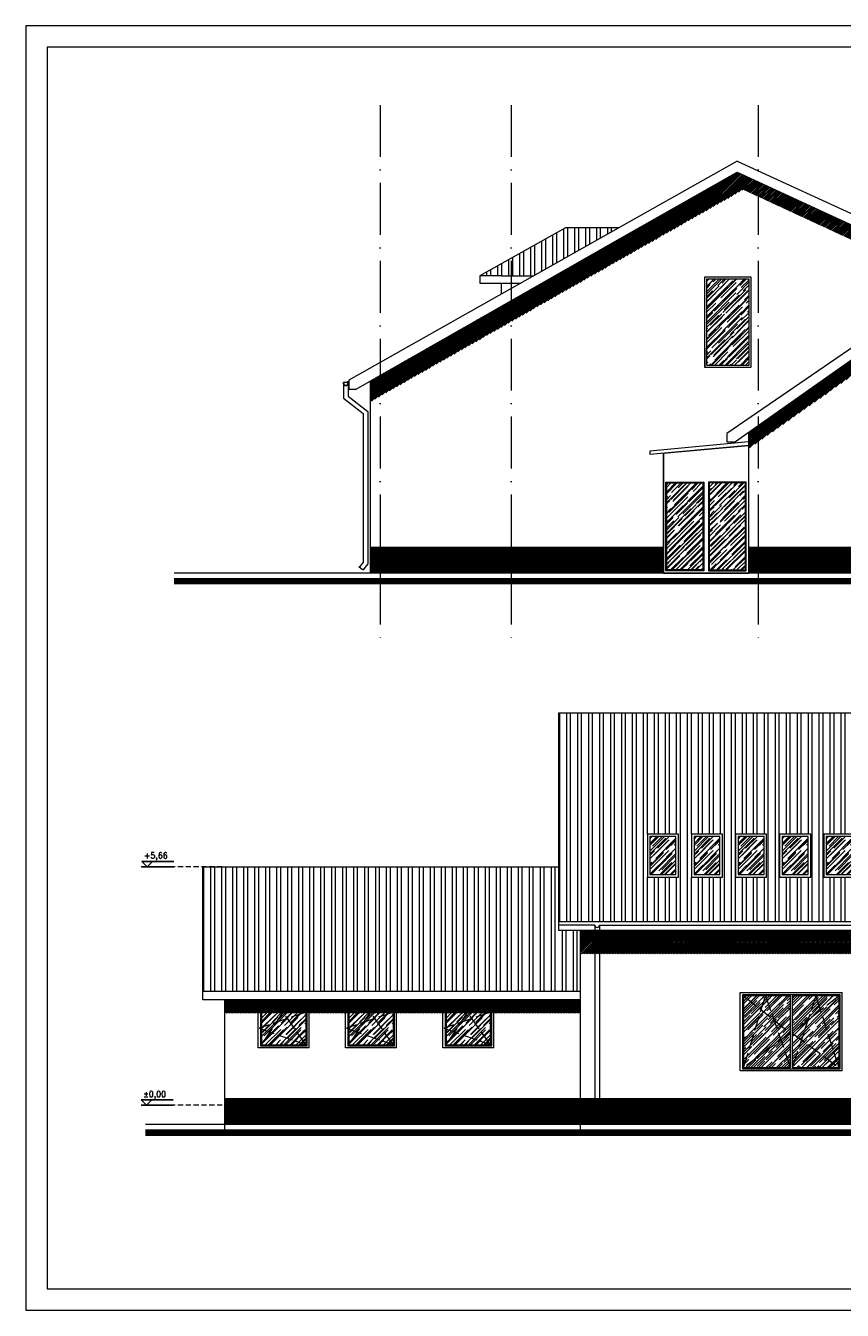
# Model space of a CAD drawing. Header units: millimetres. Extents: x -37273 to 136949, y -1495242345 to -598.
# Tile 49 of 53: x 57063 to 58952, y -14464 to -11494. Entities that reach past the tile are written whole.
import ezdxf

# ---------------------------------------------------------------- set-up
doc = ezdxf.new("R2010")
doc.units = ezdxf.units.MM
for name, pattern in [('ACAD_ISO02W100', [15, 12, -3]), ('ACAD_ISO10W100', [18, 12, -3, 0, -3]), ('HIDDEN', [9.525, 6.35, -3.175])]:
    doc.linetypes.add(name, pattern=pattern)
for name, color, linetype in [('cień1', 250, 'Continuous'), ('okna 1', 251, 'Continuous'), ('OPISY', 4, 'Continuous'), ('ściana', 7, 'Continuous')]:
    doc.layers.add(name, color=color, linetype=linetype)
for name, color, linetype, lineweight in [('DIM', 15, 'Continuous', 5), ('urządzenia', 252, 'Continuous', 0), ('wymiarowannie', 253, 'Continuous', 5)]:
    doc.layers.add(name, color=color, linetype=linetype, lineweight=lineweight)
doc.styles.add('ROMANS', font='romans.shx')
pattern_1 = [(45, (87012.735, -5630.791), (10.560781, 28.162083), [186.69, -24.892, 62.23, -12.446]), (45, (87020.04, -5614.686), (-20.505517, 2.904215), [37.338, -4.10718, 74.676, -9.3345]), (45, (87009.655, -5618.91), (39.866949, 51.6598214), [99.568, -17.4244, 49.784, -12.446])]

# ---------------------------------------------------------------- blocks, each defined once
blk = doc.blocks.new('rynna150')
for p, q in [((-16.5, -6.9), (-16.5, -5.7)), ((-16.5, -5.7), (-16, -5.7)), ((-16, -6.9), (-16, -5.7)), ((-15.8, -6.9), (-16, -6.9)), ((-15.8, -5.7), (-15.8, -6.9)), ((-15.6, -6.9), (-15.6, -5.7)), ((-15.6, -9.4), (-15.6, -7)), ((-14.5, -6.2), (-15.3, -5.5)), ((-15.1, -6.9), (-15, -7)), ((-3.1, -4.7), (-14.5, -4.7)), ((-3.1, -2.1), (-3.1, -9.1)), ((-2, -8.6), (-2.8, -9.3)), ((-2, -5), (-1.2, -4.3)), ((-1.5, -5.8), (-1.5, -5.8)), ((-1, -6.9), (-1, -4.5)), ((-1, -7), (-1, -9.4)), ((-0.7, -4.5), (-0.7, -6.5)), ((-0.7, -6.5), (-0.6, -6.5)), ((-0.6, -7.5), (-0.6, -0.8)), ((0, -6.9), (0, -0.5))]:
    blk.add_line(p, q)
at = {"linetype": 'HIDDEN', "ltscale": 0.05}
for p, q in [((-16, -6.4), (-16.5, -6.4)), ((-16, -6.6), (-16.5, -6.6)), ((-0.6, -5.5), (0, -5.5)), ((-0.6, -5.8), (0, -5.8))]:
    blk.add_line(p, q, dxfattribs=at)
for centre, radius, start, end in [((-16.5, -6.5), 0.318, 90, 270), ((-8.3, -6.9), 8.26, 180, 0), ((-14.9, -5.7), 1.05, 291.9996, 180), ((-8.3, -6.9), 7.7, 180, 0), ((-14.9, -5.7), 0.891, 288.0434, 180), ((-14.9, -5.7), 0.648, 308.41, 180), ((-8.3, -6.9), 7.29, 180, 0), ((-2.4, -9.1), 0.648, 180, 51.59), ((-1.6, -4.5), 1.05, 0, 248.0004), ((-1.6, -4.5), 0.891, 0, 251.9566), ((-1.6, -4.5), 0.648, 0, 231.59), ((0.2, -5.1), 0.318, 270, 90)]:
    blk.add_arc(centre, radius, start, end)
for points in [[(-14.6, -6.5), (-14.9, -6.7), (-15.1, -6.9)], [(-14.5, -6.7), (-14.7, -6.8), (-15, -7)], [(-2, -5.5), (-1.8, -5.6), (-1.6, -5.8)], [(-1.9, -5.4), (-1.7, -5.5), (-1.5, -5.8)]]:
    blk.add_spline(points, degree=3)

msp = doc.modelspace()

# ---------------------------------------------------------------- hatches: boundary and pattern name
at = {"layer": 'cień1', "ltscale": 3}
h = msp.add_hatch(dxfattribs=at)
h.set_pattern_fill('ANSI31', color=250, scale=0.8, angle=180)
h.set_pattern_definition([(225, (101013.4647, -5379.8711), (1.79605122, -1.79605122), [])])
h.paths.add_polyline_path([(58757.43, -11854.36), (58757.43, -11888.67), (59391.43, -12181.93), (59391.43, -12147.62)])
h.paths.add_polyline_path([(58186.43, -12129.4), (58186.43, -12177.65), (58452.07, -12026.62), (58722.85, -11872.67), (58757.43, -11888.67), (58757.43, -11854.36), (58709.33, -11832.11), (58438.55, -11986.06)])
h.paths.add_polyline_path([(57883.43, -12301.67), (57883.43, -12349.92), (58186.43, -12177.65), (58186.43, -12129.4)])
h.paths.add_polyline_path([(59455.43, -12211.53), (59692.43, -12321.16), (59692.43, -12286.85), (59455.43, -12177.23)])
h.paths.add_polyline_path([(59391.43, -12147.62), (59391.43, -12181.93), (59455.43, -12211.53), (59455.43, -12177.23), (59413.93, -12158.03)])
h.paths.add_polyline_path([(57860.93, -12314.46), (57860.93, -12362.71), (57883.43, -12349.92), (57883.43, -12301.67)])
h.paths.add_polyline_path([(59692.43, -12321.16), (59714.93, -12331.57), (59714.93, -12297.26), (59692.43, -12286.85)])
h = msp.add_hatch(dxfattribs=at)
h.set_pattern_fill('ANSI31', color=250, scale=0.8, angle=180)
h.set_pattern_definition([(225, (101909.9647, -5478.3967), (1.79605122, -1.79605122), [])])
h.paths.add_polyline_path([(58757.43, -12419.08), (58757.43, -12455.89), (59113.89, -12204.66), (59391.43, -12400.27), (59391.43, -12373.97), (59106.43, -12173.11)])
h.paths.add_polyline_path([(59391.43, -12373.97), (59391.43, -12400.27), (59455.43, -12445.38), (59455.43, -12419.08)])
h.paths.add_polyline_path([(59455.43, -12419.08), (59455.43, -12445.38), (59477.93, -12461.24), (59477.93, -12434.94)])
h = msp.add_hatch(dxfattribs=at)
h.set_pattern_fill('ANSI31', color=250, scale=0.8, angle=180)
h.set_pattern_definition([(225, (101887.4647, -5488.9088), (1.79605122, -1.79605122), [])])
h.paths.add_polyline_path([(58734.93, -12455.93), (58734.93, -12434.94), (58757.43, -12419.08), (58757.43, -12455.89), (58734.93, -12471.75)])
h = msp.add_hatch(dxfattribs=at)
h.set_pattern_fill('ANSI31', color=251, scale=0.8)
h.set_pattern_definition([(45, (96293.7018, -7066.2583), (-1.79605122, 1.79605122), [])])
h.paths.add_polyline_path([(59391.43, -12759.11), (59391.43, -12699.11), (58757.43, -12699.11), (58757.43, -12759.11)])
h.paths.add_polyline_path([(58538.93, -12759.11), (58538.93, -12699.11), (58186.43, -12699.11), (58186.43, -12759.11)])
h.paths.add_polyline_path([(58186.43, -12759.11), (58186.43, -12699.11), (57883.43, -12699.11), (57883.43, -12759.11)])
h.paths.add_polyline_path([(59692.43, -12759.11), (59692.43, -12699.11), (59477.93, -12699.11), (59477.93, -12759.11)])
h.paths.add_polyline_path([(59455.43, -12759.11), (59455.43, -12699.11), (59391.43, -12699.11), (59391.43, -12759.11)])
h.paths.add_polyline_path([(58757.43, -12759.11), (58757.43, -12699.11), (58734.93, -12699.11), (58734.93, -12759.11)])
h.paths.add_polyline_path([(59477.93, -12759.11), (59477.93, -12699.11), (59455.43, -12699.11), (59455.43, -12759.11)])
h.paths.add_polyline_path([(59714.93, -12759.11), (59714.93, -12699.11), (59692.43, -12699.11), (59692.43, -12759.11)])
h.paths.add_polyline_path([(57883.43, -12759.11), (57883.43, -12699.11), (57860.93, -12699.11), (57860.93, -12759.11)])
h = msp.add_hatch(dxfattribs=at)
h.set_pattern_fill('ANSI31', color=250, scale=0.8)
h.set_pattern_definition([(45, (105663.277, -7917.0584), (-1.79605122, 1.79605122), [])])
h.paths.add_polyline_path([(58346.19, -13639.62), (58346.19, -13585.89), (59796.19, -13585.89), (59796.19, -13639.12)])
h.paths.add_polyline_path([(59796.19, -13660), (59796.19, -13697.21), (60206.19, -13697.21), (60206.19, -13660)])
h = msp.add_hatch(dxfattribs=at)
h.set_pattern_fill('ANSI31', color=250, scale=0.8)
h.set_pattern_definition([(45, (96026.5803, -14351.9317), (-1.79605122, 1.79605122), [])])
h.paths.add_polyline_path([(57523.19, -13776.83), (58346.19, -13776.83), (58346.19, -13745.91), (57523.19, -13745.91)])
h = msp.add_hatch(dxfattribs=at)
h.set_pattern_fill('ANSI31', color=251, scale=0.8)
h.set_pattern_definition([(45, (95955.963, -8341.244), (-1.79605122, 1.79605122), [])])
h.paths.add_polyline_path([(60206.19, -14034.1), (60206.19, -13974.1), (58346.19, -13974.1), (58346.19, -14034.1)])
h.paths.add_polyline_path([(58346.19, -14034.1), (58346.19, -13974.1), (57523.19, -13974.1), (57523.19, -14034.1)])
h.paths.add_polyline_path([(61023.19, -14034.1), (61023.19, -13974.1), (60206.19, -13974.1), (60206.19, -14034.1)])
at = {"layer": 'okna 1'}
h = msp.add_hatch(dxfattribs=at)
h.set_pattern_fill('AR-RROOF', color=251, scale=0.49, angle=45)
h.set_pattern_definition([(45, (87105.735, -5296.273), (10.560781, 28.162083), [186.69, -24.892, 62.23, -12.446]), (45, (87113.04, -5280.168), (-20.505517, 2.904215), [37.338, -4.10718, 74.676, -9.3345]), (45, (87102.655, -5284.392), (39.866949, 51.6598214), [99.568, -17.4244, 49.784, -12.446])])
h.paths.add_polyline_path([(58638.93, -12279.11), (58638.93, -12079.11), (58735.93, -12079.11), (58735.93, -12279.11)])
h = msp.add_hatch(dxfattribs=at)
h.set_pattern_fill('AR-RROOF', color=251, scale=0.49, angle=45)
h.set_pattern_definition(pattern_1)
h.paths.add_polyline_path([(58545.93, -12550.93), (58545.93, -12752.11), (58629.48, -12752.11), (58629.47, -12550.93)])
h = msp.add_hatch(dxfattribs=at)
h.set_pattern_fill('AR-RROOF', color=251, scale=0.49, angle=135)
h.set_pattern_definition(pattern_1)
h.paths.add_polyline_path([(58644.38, -12752.11), (58644.4, -12550.93), (58727.93, -12550.93), (58727.93, -12752.11)])
h = msp.add_hatch(dxfattribs=at)
h.set_pattern_fill('AR-RROOF', color=251, scale=0.49, angle=45)
h.set_pattern_definition([(45, (93643.734, -14031.454), (10.560781, 28.162083), [186.69, -24.892, 62.23, -12.446]), (45, (93651.038, -14015.348), (-20.505517, 2.904215), [37.338, -4.10718, 74.676, -9.3345]), (45, (93640.653, -14019.573), (39.866949, 51.6598214), [99.568, -17.4244, 49.784, -12.446])])
h.paths.add_polyline_path([(58507.19, -13456.35), (58507.19, -13368.51), (58567.19, -13368.51), (58567.19, -13456.35)])
h = msp.add_hatch(dxfattribs=at)
h.set_pattern_fill('AR-RROOF', color=251, scale=0.49, angle=45)
h.set_pattern_definition([(45, (93745.734, -14031.454), (10.560781, 28.162083), [186.69, -24.892, 62.23, -12.446]), (45, (93753.038, -14015.348), (-20.505517, 2.904215), [37.338, -4.10718, 74.676, -9.3345]), (45, (93742.653, -14019.573), (39.866949, 51.6598214), [99.568, -17.4244, 49.784, -12.446])])
h.paths.add_polyline_path([(58609.19, -13456.35), (58609.19, -13368.51), (58669.19, -13368.51), (58669.19, -13456.35)])
h = msp.add_hatch(dxfattribs=at)
h.set_pattern_fill('AR-RROOF', color=251, scale=0.49, angle=45)
h.set_pattern_definition([(45, (93847.734, -14031.454), (10.560781, 28.162083), [186.69, -24.892, 62.23, -12.446]), (45, (93855.038, -14015.348), (-20.505517, 2.904215), [37.338, -4.10718, 74.676, -9.3345]), (45, (93844.653, -14019.573), (39.866949, 51.6598214), [99.568, -17.4244, 49.784, -12.446])])
h.paths.add_polyline_path([(58711.19, -13456.35), (58711.19, -13368.51), (58771.19, -13368.51), (58771.19, -13456.35)])
h = msp.add_hatch(dxfattribs=at)
h.set_pattern_fill('AR-RROOF', color=251, scale=0.49, angle=45)
h.set_pattern_definition([(45, (93949.734, -14031.454), (10.560781, 28.162083), [186.69, -24.892, 62.23, -12.446]), (45, (93957.038, -14015.348), (-20.505517, 2.904215), [37.338, -4.10718, 74.676, -9.3345]), (45, (93946.653, -14019.573), (39.866949, 51.6598214), [99.568, -17.4244, 49.784, -12.446])])
h.paths.add_polyline_path([(58813.19, -13456.35), (58813.19, -13368.51), (58873.19, -13368.51), (58873.19, -13456.35)])
h = msp.add_hatch(dxfattribs=at)
h.set_pattern_fill('AR-RROOF', color=251, scale=0.49, angle=45)
h.set_pattern_definition([(45, (94051.734, -14031.454), (10.560781, 28.162083), [186.69, -24.892, 62.23, -12.446]), (45, (94059.038, -14015.348), (-20.505517, 2.904215), [37.338, -4.10718, 74.676, -9.3345]), (45, (94048.653, -14019.573), (39.866949, 51.6598214), [99.568, -17.4244, 49.784, -12.446])])
h.paths.add_polyline_path([(58915.19, -13456.35), (58915.19, -13368.51), (58975.19, -13368.51), (58975.19, -13456.35)])
h = msp.add_hatch(dxfattribs=at)
h.set_pattern_fill('AR-RROOF', color=251, scale=0.49, angle=45)
h.set_pattern_definition([(45, (100348.78, -8278), (10.5607812, 28.1620832), [186.69, -24.892, 62.23, -12.446]), (45, (100356.084, -8261.895), (-20.505517, 2.904215), [37.338, -4.10718, 74.676, -9.3345]), (45, (100345.6995, -8266.119), (39.866949, 51.6598214), [99.568, -17.4244, 49.784, -12.446])])
h.paths.add_polyline_path([(58723.69, -13902.6), (58764.62, -13769.05), (58793.87, -13792.24), (58810.06, -13838.9)])
h.paths.add_polyline_path([(58857.47, -13838.3), (58872.12, -13794.11), (58902.07, -13770.37), (58944.69, -13902.6)])
h.paths.add_polyline_path([(58902.07, -13770.37), (58944.69, -13902.6), (58944.69, -13796.6), (58944.69, -13736.6)])
h.paths.add_polyline_path([(58836.16, -13902.6), (58857.47, -13838.3), (58944.69, -13902.6)])
h.paths.add_polyline_path([(58723.69, -13902.6), (58810.06, -13838.9), (58832.16, -13902.6)])
h.paths.add_polyline_path([(58723.69, -13902.6), (58764.62, -13769.05), (58723.69, -13736.6), (58723.69, -13796.6)])
h.paths.add_polyline_path([(58774.57, -13736.6), (58832.16, -13736.6), (58832.16, -13822.6), (58793.87, -13792.24)])
h.paths.add_polyline_path([(58836.16, -13822.6), (58836.16, -13736.6), (58891.18, -13736.6), (58872.12, -13794.11)])
h.paths.add_polyline_path([(58891.18, -13736.6), (58944.69, -13736.6), (58902.07, -13770.37)])
h.paths.add_polyline_path([(58810.06, -13838.9), (58793.87, -13792.24), (58832.16, -13822.6)])
h.paths.add_polyline_path([(58810.06, -13838.9), (58832.16, -13902.6), (58832.16, -13822.6)])
h.paths.add_polyline_path([(58872.12, -13794.11), (58902.07, -13770.37), (58891.18, -13736.6)])
h.paths.add_polyline_path([(58836.16, -13902.6), (58857.47, -13838.3), (58836.16, -13822.6)])
h.paths.add_polyline_path([(58764.62, -13769.05), (58723.69, -13736.6), (58774.57, -13736.6)])
h.paths.add_polyline_path([(58764.62, -13769.05), (58793.87, -13792.24), (58774.57, -13736.6)])
h.paths.add_polyline_path([(58836.16, -13822.6), (58872.12, -13794.11), (58857.47, -13838.3)])
h = msp.add_hatch(dxfattribs=at)
h.set_pattern_fill('AR-RROOF', color=251, scale=0.49, angle=45)
h.set_pattern_definition([(45, (98258.78, -8225), (10.5607812, 28.1620832), [186.69, -24.892, 62.23, -12.446]), (45, (98266.084, -8208.895), (-20.505517, 2.904215), [37.338, -4.10718, 74.676, -9.3345]), (45, (98255.6995, -8213.119), (39.866949, 51.6598214), [99.568, -17.4244, 49.784, -12.446])])
h.paths.add_polyline_path([(57628.02, -13820.3), (57642.65, -13798.14), (57668.65, -13789.27), (57711.69, -13849.6)])
h.paths.add_polyline_path([(57711.69, -13849.6), (57711.69, -13774.6), (57668.65, -13789.27)])
h.paths.add_polyline_path([(57608.69, -13849.6), (57711.69, -13849.6), (57628.02, -13820.3)])
h.paths.add_polyline_path([(57608.69, -13809.71), (57608.69, -13774.6), (57658.18, -13774.6), (57642.65, -13798.14)])
h.paths.add_polyline_path([(57711.69, -13774.6), (57658.18, -13774.6), (57668.65, -13789.27)])
h.paths.add_polyline_path([(57608.69, -13813.53), (57608.69, -13809.71), (57642.65, -13798.14), (57628.02, -13820.3)])
h.paths.add_polyline_path([(57608.69, -13849.6), (57628.02, -13820.3), (57608.69, -13813.53)])
h.paths.add_polyline_path([(57668.65, -13789.27), (57658.18, -13774.6), (57642.65, -13798.14)])
h = msp.add_hatch(dxfattribs=at)
h.set_pattern_fill('AR-RROOF', color=251, scale=0.49, angle=45)
h.set_pattern_definition([(45, (98460.78, -8225), (10.5607812, 28.1620832), [186.69, -24.892, 62.23, -12.446]), (45, (98468.084, -8208.895), (-20.505517, 2.904215), [37.338, -4.10718, 74.676, -9.3345]), (45, (98457.6995, -8213.119), (39.866949, 51.6598214), [99.568, -17.4244, 49.784, -12.446])])
h.paths.add_polyline_path([(57830.02, -13820.3), (57844.65, -13798.14), (57870.65, -13789.27), (57913.69, -13849.6)])
h.paths.add_polyline_path([(57870.65, -13789.27), (57913.69, -13774.6), (57913.69, -13849.6)])
h.paths.add_polyline_path([(57810.69, -13849.6), (57830.02, -13820.3), (57913.69, -13849.6)])
h.paths.add_polyline_path([(57810.69, -13809.71), (57810.69, -13774.6), (57860.18, -13774.6), (57844.65, -13798.14)])
h.paths.add_polyline_path([(57860.18, -13774.6), (57913.69, -13774.6), (57870.65, -13789.27)])
h.paths.add_polyline_path([(57810.69, -13813.53), (57810.69, -13809.71), (57844.65, -13798.14), (57830.02, -13820.3)])
h.paths.add_polyline_path([(57810.69, -13813.53), (57810.69, -13849.6), (57830.02, -13820.3)])
h.paths.add_polyline_path([(57844.65, -13798.14), (57860.18, -13774.6), (57870.65, -13789.27)])
h = msp.add_hatch(dxfattribs=at)
h.set_pattern_fill('AR-RROOF', color=251, scale=0.49, angle=45)
h.set_pattern_definition([(45, (98685.78, -8225), (10.5607812, 28.1620832), [186.69, -24.892, 62.23, -12.446]), (45, (98693.084, -8208.895), (-20.505517, 2.904215), [37.338, -4.10718, 74.676, -9.3345]), (45, (98682.6995, -8213.119), (39.866949, 51.6598214), [99.568, -17.4244, 49.784, -12.446])])
h.paths.add_polyline_path([(58055.02, -13820.3), (58069.65, -13798.14), (58095.65, -13789.27), (58138.69, -13849.6)])
h.paths.add_polyline_path([(58095.65, -13789.27), (58138.69, -13774.6), (58138.69, -13849.6)])
h.paths.add_polyline_path([(58035.69, -13849.6), (58055.02, -13820.3), (58138.69, -13849.6)])
h.paths.add_polyline_path([(58035.69, -13809.71), (58035.69, -13774.6), (58085.18, -13774.6), (58069.65, -13798.14)])
h.paths.add_polyline_path([(58085.18, -13774.6), (58138.69, -13774.6), (58095.65, -13789.27)])
h.paths.add_polyline_path([(58035.69, -13813.53), (58035.69, -13809.71), (58069.65, -13798.14), (58055.02, -13820.3)])
h.paths.add_polyline_path([(58035.69, -13813.53), (58035.69, -13849.6), (58055.02, -13820.3)])
h.paths.add_polyline_path([(58069.65, -13798.14), (58085.18, -13774.6), (58095.65, -13789.27)])
at = {"layer": 'wymiarowannie', "lineweight": 13, "ltscale": 3}
h = msp.add_hatch(dxfattribs=at)
h.set_pattern_fill('STEEL', color=252, scale=8, angle=135)
h.set_pattern_definition([(90, (62431.805, -12113.769), (-25.4, 2e-15), []), (90, (62422.824, -12104.788), (-25.4, 2e-15), [])])
h.paths.add_polyline_path([(58113.93, -12072.24), (58284.46, -12072.24), (58238.44, -12072.24), (58436.01, -11961), (58311.5, -11961)])
h = msp.add_hatch(dxfattribs=at)
h.set_pattern_fill('STEEL', color=252, scale=8, angle=45)
h.set_pattern_definition([(90, (58374.577, -7297.057), (-25.4, 2e-15), []), (90, (58365.596, -7288.076), (-25.4, 2e-15), [])])
h.paths.add_polyline_path([(58296.19, -13565.01), (58296.19, -13082.1), (59846.19, -13082.1), (59846.19, -13209.46), (59796.19, -13209.46), (59796.19, -13565.01)])
h.paths.add_polyline_path([(58603.19, -13462.35), (58603.19, -13362.51), (58675.19, -13362.51), (58675.19, -13462.35)], flags=16)
h.paths.add_polyline_path([(58609.19, -13456.35), (58609.19, -13368.51), (58669.19, -13368.51), (58669.19, -13456.35)], flags=0)
h.paths.add_polyline_path([(58501.19, -13462.35), (58501.19, -13362.51), (58573.19, -13362.51), (58573.19, -13462.35)], flags=16)
h.paths.add_polyline_path([(58507.19, -13456.35), (58507.19, -13368.51), (58567.19, -13368.51), (58567.19, -13456.35)], flags=0)
h.paths.add_polyline_path([(59687.19, -13462.35), (59687.19, -13362.51), (59759.19, -13362.51), (59759.19, -13462.35)], flags=16)
h.paths.add_polyline_path([(59693.19, -13456.35), (59693.19, -13368.51), (59753.19, -13368.51), (59753.19, -13456.35)], flags=0)
h.paths.add_polyline_path([(59578.19, -13462.35), (59578.19, -13362.51), (59650.19, -13362.51), (59650.19, -13462.35)], flags=16)
h.paths.add_polyline_path([(59584.19, -13456.35), (59584.19, -13368.51), (59644.19, -13368.51), (59644.19, -13456.35)], flags=0)
h.paths.add_polyline_path([(59396.19, -13462.35), (59396.19, -13362.51), (59468.19, -13362.51), (59468.19, -13462.35)], flags=16)
h.paths.add_polyline_path([(59402.19, -13456.35), (59402.19, -13368.51), (59462.19, -13368.51), (59462.19, -13456.35)], flags=0)
h.paths.add_polyline_path([(59287.19, -13462.35), (59287.19, -13362.51), (59359.19, -13362.51), (59359.19, -13462.35)], flags=16)
h.paths.add_polyline_path([(59293.19, -13456.35), (59293.19, -13368.51), (59353.19, -13368.51), (59353.19, -13456.35)], flags=0)
h.paths.add_polyline_path([(59113.19, -13462.35), (59113.19, -13362.51), (59185.19, -13362.51), (59185.19, -13462.35)], flags=16)
h.paths.add_polyline_path([(59119.19, -13456.35), (59119.19, -13368.51), (59179.19, -13368.51), (59179.19, -13456.35)], flags=0)
h.paths.add_polyline_path([(59011.19, -13462.35), (59011.19, -13362.51), (59083.19, -13362.51), (59083.19, -13462.35)], flags=16)
h.paths.add_polyline_path([(59017.19, -13456.35), (59017.19, -13368.51), (59077.19, -13368.51), (59077.19, -13456.35)], flags=0)
h.paths.add_polyline_path([(58909.19, -13462.35), (58909.19, -13362.51), (58981.19, -13362.51), (58981.19, -13462.35)], flags=16)
h.paths.add_polyline_path([(58915.19, -13456.35), (58915.19, -13368.51), (58975.19, -13368.51), (58975.19, -13456.35)], flags=0)
h.paths.add_polyline_path([(58807.19, -13462.35), (58807.19, -13362.51), (58879.19, -13362.51), (58879.19, -13462.35)], flags=16)
h.paths.add_polyline_path([(58813.19, -13456.35), (58813.19, -13368.51), (58873.19, -13368.51), (58873.19, -13456.35)], flags=0)
h.paths.add_polyline_path([(58705.19, -13462.35), (58705.19, -13362.51), (58777.19, -13362.51), (58777.19, -13462.35)], flags=16)
h.paths.add_polyline_path([(58711.19, -13456.35), (58711.19, -13368.51), (58771.19, -13368.51), (58771.19, -13456.35)], flags=0)
h = msp.add_hatch(dxfattribs=at)
h.set_pattern_fill('STEEL', color=252, scale=8, angle=45)
h.set_pattern_definition([(90, (57551.577, -7458.868), (-25.4, 2e-15), []), (90, (57542.596, -7449.887), (-25.4, 2e-15), [])])
h.paths.add_polyline_path([(57473.19, -13438.09), (57517.79, -13438.09), (58296.19, -13438.09), (58296.19, -13585.89), (58346.19, -13585.89), (58346.19, -13726.82), (57473.19, -13726.82)])

# ---------------------------------------------------------------- linework, layer by layer
at = {"layer": 'DIM', "ltscale": 0.1}
for points in [[(57063.21, -14463.69), (62989.54, -14463.69), (62989.54, -11493.69), (57063.21, -11493.69)], [(57113.21, -14413.69), (62939.54, -14413.69), (62939.54, -11543.69), (57113.21, -11543.69)]]:
    msp.add_lwpolyline(points, close=True, dxfattribs=at)
at = {"layer": 'OPISY', "color": 4}
for p, q in [((57405.88, -13438.09), (57331.72, -13438.09)), ((57406.12, -13425.74), (57331.96, -13425.74)), ((57331.96, -13425.74), (57344.31, -13438.09)), ((57356.66, -13425.74), (57344.31, -13438.09)), ((57404.65, -13977.36), (57330.49, -13977.36)), ((57330.49, -13977.36), (57342.84, -13989.71)), ((57355.19, -13977.36), (57342.84, -13989.71)), ((57404.42, -13989.71), (57330.26, -13989.71))]:
    msp.add_line(p, q, dxfattribs=at)
at = {"layer": 'urządzenia', "linetype": 'ACAD_ISO10W100'}
for p, q in [((57517.79, -13438.09), (57330.53, -13438.09)), ((57517.79, -13989.71), (57330.53, -13989.71))]:
    msp.add_line(p, q, dxfattribs=at)
at = {"layer": 'wymiarowannie', "color": 251, "linetype": 'ACAD_ISO10W100', "lineweight": 13, "ltscale": 10}
for p, q in [((57883.43, -11677.15), (57883.43, -12913.82)), ((58186.43, -11677.15), (58186.43, -12913.82)), ((58757.43, -11677.15), (58757.43, -12913.82))]:
    msp.add_line(p, q, dxfattribs=at)
at = {"layer": 'wymiarowannie', "color": 7, "lineweight": 13, "ltscale": 3}
for p, q in [((58709.33, -11807.11), (58391.5, -11986.06)), ((58709.33, -11807.11), (59413.93, -12131.38)), ((58438.55, -11986.06), (58709.33, -11832.11)), ((58709.33, -11832.11), (59413.93, -12158.03)), ((58391.5, -11986.06), (57810.95, -12312.93)), ((57825.75, -12334.46), (58438.55, -11986.06)), ((59106.43, -12173.11), (58705.16, -12455.93)), ((57810.95, -12312.93), (57810.93, -12334.46)), ((57860.93, -12759.11), (57860.93, -12314.46)), ((57825.75, -12334.46), (57810.93, -12334.46)), ((58734.93, -12434.94), (58734.93, -12759.11)), ((58346.19, -13585.89), (58346.19, -14049.1))]:
    msp.add_line(p, q, dxfattribs=at)
at = {"layer": 'wymiarowannie', "color": 5, "lineweight": 13, "ltscale": 3}
for p, q in [((58311.5, -11961), (58113.93, -12072.24)), ((58436.01, -11961), (58311.5, -11961)), ((58163.93, -12072.24), (58113.93, -12072.24)), ((58113.93, -12072.24), (58113.93, -12088.84)), ((58163.93, -12072.24), (58238.44, -12072.24)), ((58113.93, -12088.84), (58208.96, -12088.84)), ((58163.93, -12114.19), (58163.93, -12088.84)), ((57810.95, -12312.93), (57810.93, -12334.46)), ((57825.75, -12334.46), (57810.93, -12334.46)), ((58734.93, -12455.93), (58507.31, -12477.11)), ((58734.93, -12463.91), (58507.31, -12485.09)), ((58507.31, -12477.11), (58507.31, -12485.09)), ((58538.93, -12482.15), (58538.93, -12759.11)), ((58538.93, -12482.15), (58538.93, -12759.11)), ((58538.93, -12759.11), (58734.93, -12759.11)), ((57473.19, -13745.91), (57473.19, -13438.09)), ((57473.19, -13438.09), (58296.19, -13438.09)), ((58296.19, -13565.01), (59846.19, -13565.01)), ((58346.19, -13726.82), (57473.19, -13726.82)), ((58346.19, -13745.91), (57473.19, -13745.91)), ((57523.19, -13745.91), (57523.19, -14049.1)), ((58716.19, -13910.1), (58716.19, -13729.1)), ((58716.19, -13729.1), (58952.19, -13729.1)), ((58721.19, -13734.1), (58721.19, -13905.1)), ((58947.19, -13734.1), (58721.19, -13734.1)), ((58723.69, -13736.6), (58723.69, -13796.6)), ((58832.16, -13736.6), (58723.69, -13736.6)), ((58832.16, -13902.6), (58832.16, -13736.6)), ((58944.69, -13736.6), (58836.16, -13736.6)), ((58836.16, -13736.6), (58836.16, -13902.6)), ((58944.69, -13796.6), (58944.69, -13736.6)), ((58947.19, -13905.1), (58947.19, -13734.1)), ((58952.19, -13910.1), (58952.19, -13729.1)), ((57601.19, -13857.1), (57601.19, -13767.1)), ((57601.19, -13767.1), (57719.19, -13767.1)), ((57606.19, -13772.1), (57606.19, -13852.1)), ((57714.19, -13772.1), (57606.19, -13772.1)), ((57608.69, -13774.6), (57608.69, -13849.6)), ((57711.69, -13774.6), (57608.69, -13774.6)), ((57711.69, -13849.6), (57711.69, -13774.6)), ((57714.19, -13852.1), (57714.19, -13772.1)), ((57719.19, -13857.1), (57719.19, -13767.1)), ((57803.19, -13857.1), (57803.19, -13767.1)), ((57803.19, -13767.1), (57921.19, -13767.1)), ((57808.19, -13772.1), (57808.19, -13852.1)), ((57916.19, -13772.1), (57808.19, -13772.1)), ((57810.69, -13774.6), (57810.69, -13849.6)), ((57913.69, -13774.6), (57810.69, -13774.6)), ((57913.69, -13849.6), (57913.69, -13774.6)), ((57916.19, -13852.1), (57916.19, -13772.1)), ((57921.19, -13857.1), (57921.19, -13767.1)), ((58028.19, -13857.1), (58028.19, -13767.1)), ((58028.19, -13767.1), (58146.19, -13767.1)), ((58033.19, -13772.1), (58033.19, -13852.1)), ((58141.19, -13772.1), (58033.19, -13772.1)), ((58035.69, -13774.6), (58035.69, -13849.6)), ((58138.69, -13774.6), (58035.69, -13774.6)), ((58138.69, -13849.6), (58138.69, -13774.6)), ((58141.19, -13852.1), (58141.19, -13772.1)), ((58146.19, -13857.1), (58146.19, -13767.1)), ((58723.69, -13796.6), (58723.69, -13902.6)), ((58944.69, -13902.6), (58944.69, -13796.6)), ((57719.19, -13857.1), (57601.19, -13857.1)), ((57606.19, -13852.1), (57714.19, -13852.1)), ((57608.69, -13849.6), (57711.69, -13849.6)), ((57921.19, -13857.1), (57803.19, -13857.1)), ((57808.19, -13852.1), (57916.19, -13852.1)), ((57810.69, -13849.6), (57913.69, -13849.6)), ((58146.19, -13857.1), (58028.19, -13857.1)), ((58033.19, -13852.1), (58141.19, -13852.1)), ((58035.69, -13849.6), (58138.69, -13849.6)), ((58952.19, -13910.1), (58716.19, -13910.1)), ((58721.19, -13905.1), (58947.19, -13905.1)), ((58723.69, -13902.6), (58832.16, -13902.6)), ((58836.16, -13902.6), (58944.69, -13902.6))]:
    msp.add_line(p, q, dxfattribs=at)
at = {"layer": 'wymiarowannie', "color": 252, "lineweight": 13, "ltscale": 3}
for p, q in [((57860.93, -12699.11), (58538.93, -12699.11)), ((58734.93, -12699.11), (59714.93, -12699.11)), ((57833.72, -12744.02), (57842.42, -12750.75)), ((58379.61, -13573.09), (58296.19, -13573.09)), ((58390.6, -13572.99), (59846.19, -13572.99)), ((57523.19, -13974.1), (61023.19, -13974.1))]:
    msp.add_line(p, q, dxfattribs=at)
at = {"layer": 'wymiarowannie', "color": 0, "lineweight": 13, "ltscale": 3}
for p, q in [((61760.32, -12759.11), (57406.99, -12759.11)), ((61724.62, -14034.1), (57340.39, -14034.1))]:
    msp.add_line(p, q, dxfattribs=at)
at = {"layer": 'wymiarowannie', "color": 252, "linetype": 'ACAD_ISO02W100', "lineweight": 13, "ltscale": 3}
for p, q in [((58723.69, -13736.6), (58832.16, -13822.6)), ((58723.69, -13902.6), (58774.57, -13736.6)), ((58774.57, -13736.6), (58832.16, -13902.6)), ((58944.69, -13736.6), (58836.16, -13822.6)), ((58891.18, -13736.6), (58836.16, -13902.6)), ((58944.69, -13902.6), (58891.18, -13736.6)), ((57711.69, -13774.6), (57603.16, -13811.6)), ((57658.18, -13774.6), (57608.69, -13849.6)), ((57711.69, -13849.6), (57658.18, -13774.6)), ((57913.69, -13774.6), (57805.16, -13811.6)), ((57860.18, -13774.6), (57810.69, -13849.6)), ((57913.69, -13849.6), (57860.18, -13774.6)), ((58138.69, -13774.6), (58030.16, -13811.6)), ((58085.18, -13774.6), (58035.69, -13849.6)), ((58138.69, -13849.6), (58085.18, -13774.6)), ((57603.16, -13811.6), (57711.69, -13849.6)), ((57805.16, -13811.6), (57913.69, -13849.6)), ((58030.16, -13811.6), (58138.69, -13849.6)), ((58832.16, -13822.6), (58723.69, -13902.6)), ((58836.16, -13822.6), (58944.69, -13902.6))]:
    msp.add_line(p, q, dxfattribs=at)
at = {"layer": 'wymiarowannie', "color": 5, "lineweight": 13, "ltscale": 3}
for points in [[(58633.93, -12284.11), (58633.93, -12074.11), (58740.93, -12074.11), (58740.93, -12284.11), (58633.93, -12284.11)], [(58538.93, -12482.15), (58734.93, -12463.91), (58734.93, -12759.11), (58538.93, -12759.11), (58538.93, -12482.15)], [(58501.19, -13462.35), (58573.19, -13462.35), (58573.19, -13362.51), (58501.19, -13362.51), (58501.19, -13462.35)], [(58603.19, -13462.35), (58675.19, -13462.35), (58675.19, -13362.51), (58603.19, -13362.51), (58603.19, -13462.35)], [(58705.19, -13462.35), (58777.19, -13462.35), (58777.19, -13362.51), (58705.19, -13362.51), (58705.19, -13462.35)], [(58807.19, -13462.35), (58879.19, -13462.35), (58879.19, -13362.51), (58807.19, -13362.51), (58807.19, -13462.35)], [(58909.19, -13462.35), (58981.19, -13462.35), (58981.19, -13362.51), (58909.19, -13362.51), (58909.19, -13462.35)]]:
    msp.add_lwpolyline(points, dxfattribs=at)
for points in [[(58638.93, -12279.11), (58638.93, -12079.11), (58735.93, -12079.11), (58735.93, -12279.11)], [(58543.93, -12549.11), (58631.48, -12549.11), (58631.48, -12754.11), (58543.93, -12754.11)], [(58545.93, -12550.93), (58629.47, -12550.93), (58629.48, -12752.11), (58545.93, -12752.11)], [(58729.93, -12549.11), (58642.38, -12549.11), (58642.38, -12754.11), (58729.93, -12754.11)], [(58727.93, -12550.93), (58644.4, -12550.93), (58644.38, -12752.11), (58727.93, -12752.11)], [(58507.19, -13456.35), (58567.19, -13456.35), (58567.19, -13368.51), (58507.19, -13368.51)], [(58609.19, -13456.35), (58669.19, -13456.35), (58669.19, -13368.51), (58609.19, -13368.51)], [(58711.19, -13456.35), (58771.19, -13456.35), (58771.19, -13368.51), (58711.19, -13368.51)], [(58813.19, -13456.35), (58873.19, -13456.35), (58873.19, -13368.51), (58813.19, -13368.51)], [(58915.19, -13456.35), (58975.19, -13456.35), (58975.19, -13368.51), (58915.19, -13368.51)]]:
    msp.add_lwpolyline(points, close=True, dxfattribs=at)
at = {"layer": 'wymiarowannie', "color": 7, "lineweight": 13, "ltscale": 3}
msp.add_lwpolyline([(59106.43, -12148.11), (58684.93, -12436.83), (58684.93, -12455.93), (58705.16, -12455.93)], dxfattribs=at)
at = {"layer": 'wymiarowannie', "color": 252, "lineweight": 13, "ltscale": 3}
for points in [[(57798.12, -12322.55), (57798.12, -12354.82), (57843.84, -12390.56), (57843.84, -12733.79), (57834.4, -12745.98)], [(57809.12, -12322.55), (57809.12, -12350.02), (57854.84, -12385.76), (57854.84, -12737.55), (57843.1, -12752.72)], [(58379.61, -13572.99), (58379.61, -13752.59), (58379.61, -13752.59), (58379.61, -14023.58), (58379.61, -14023.58)], [(58390.6, -13572.99), (58390.61, -13747.79), (58390.61, -13747.79), (58390.61, -14023.48), (58390.61, -14023.48)]]:
    msp.add_lwpolyline(points, dxfattribs=at)
at = {"layer": 'wymiarowannie', "color": 252, "lineweight": 13, "ltscale": 3, "const_width": 15}
for points in [[(57406.56, -12778.04), (61769.74, -12778.04)], [(57339.96, -14053.03), (61734.04, -14053.03)]]:
    msp.add_lwpolyline(points, dxfattribs=at)
at = {"layer": 'wymiarowannie', "color": 7, "lineweight": 13, "ltscale": 3}
msp.add_lwpolyline([(58296.19, -13082.1), (59846.19, -13082.1), (59846.19, -13585.89), (58296.19, -13585.89)], close=True, dxfattribs=at)
at = {"layer": 'wymiarowannie', "color": 252, "lineweight": 13, "ltscale": 3}
msp.add_circle((58385.11, -14023.48), 5.5, dxfattribs=at)
msp.add_arc((58385.11, -13572.89), 5.5, 180, 0, dxfattribs=at)
at = {"layer": 'ściana', "lineweight": 13, "ltscale": 3}
msp.add_line((58633.93, -12239.11), (58633.93, -12284.11), dxfattribs=at)

# ---------------------------------------------------------------- block references
at = {"layer": 'wymiarowannie', "color": 252, "lineweight": 13, "ltscale": 3, "xscale": 0.7200000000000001, "yscale": 0.7200000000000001, "zscale": 0.7200000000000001}
msp.add_blockref('rynna150', (57809.72, -12314.94), dxfattribs=at)

# ---------------------------------------------------------------- texts
at = {"layer": 'OPISY', "color": 4, "style": 'ROMANS'}
for s, p in [('+5,66', (57336.84, -13418.89)), ('%%P0,00', (57335.38, -13970.52))]:
    msp.add_text(s, height=13.328, dxfattribs=at).set_placement(p)

doc.saveas('drawing.dxf')
